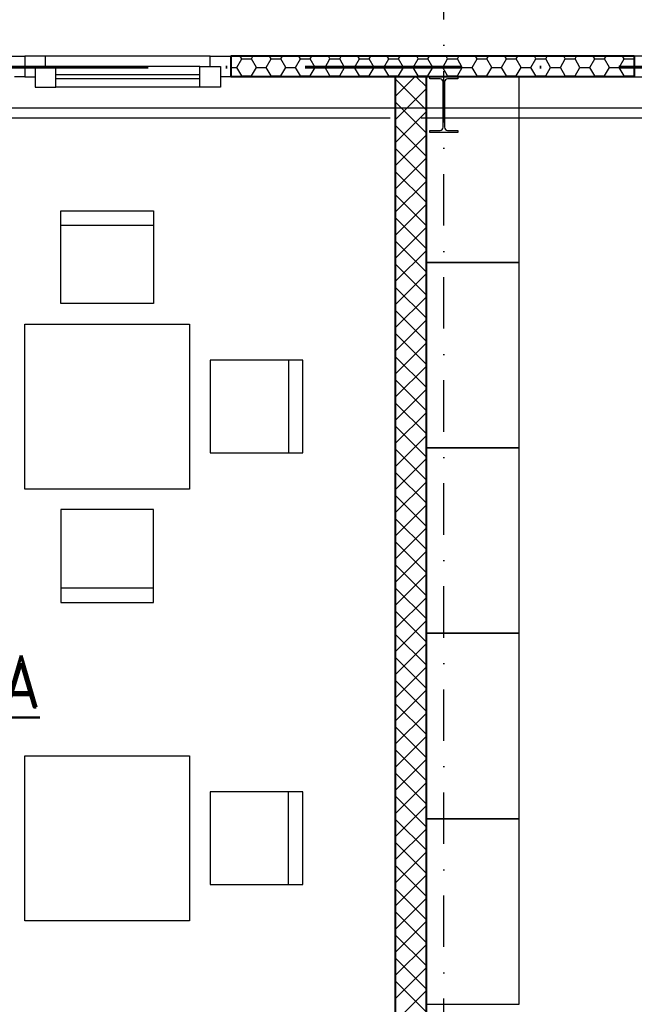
# Model space of a CAD drawing. Header units: millimetres. Extents: x 2886542 to 7567581, y -792623 to 134766.
# Tile 231 of 256: x 4799355 to 4802340, y -343454 to -338676. Entities that reach past the tile are written whole.
import ezdxf

# ---------------------------------------------------------------- set-up
doc = ezdxf.new("R2010")
doc.units = ezdxf.units.MM
doc.linetypes.add('DASHDOT', pattern=[1, 0.5, -0.25, 0, -0.25])
doc.linetypes.add('DASHDOTX2', pattern=[50.8, 25.4, -12.7, 0, -12.7])
doc.layers.add('CKPROSTUPY_NADROVINOU', color=7, linetype='DASHDOT', lineweight=25)
doc.layers.add('IN_NS_TLUSTA', color=1, linetype='Continuous', lineweight=40)
doc.layers.add('IN_NS_VYPLNE OTVORU', color=16, linetype='Continuous')
doc.layers.add('požárničina', color=10, linetype='Continuous')
doc.styles.add('ROMAND', font='romand.shx', dxfattribs={"width": 0.85})

msp = doc.modelspace()

# ---------------------------------------------------------------- linework, layer by layer
at = {"color": 0}
for p, q in [((4799555.4, -340053.4), (4799555.4, -339603.4)), ((4799555.4, -339603.4), (4800005.4, -339603.4)), ((4800005.4, -339603.4), (4800005.4, -340053.4)), ((4799555.4, -339673.4), (4800005.4, -339673.4)), ((4800005.4, -340053.4), (4799555.4, -340053.4)), ((4799380.4, -340953.4), (4799380.4, -340153.4)), ((4799380.4, -340153.4), (4800180.4, -340153.4)), ((4800180.4, -340153.4), (4800180.4, -340953.4)), ((4800280.4, -340328.4), (4800280.4, -340778.4)), ((4800730.4, -340328.4), (4800280.4, -340328.4)), ((4800660.4, -340328.4), (4800660.4, -340778.4)), ((4800730.4, -340778.4), (4800730.4, -340328.4)), ((4800280.4, -340778.4), (4800730.4, -340778.4)), ((4800180.4, -340953.4), (4799380.4, -340953.4)), ((4800005.4, -341053.4), (4799555.4, -341053.4)), ((4799555.4, -341053.4), (4799555.4, -341503.4)), ((4800005.4, -341503.4), (4800005.4, -341053.4)), ((4799555.4, -341433.4), (4800005.4, -341433.4)), ((4799555.4, -341503.4), (4800005.4, -341503.4)), ((4799380.4, -342248.2), (4800180.4, -342248.2)), ((4799380.4, -343048.2), (4799380.4, -342248.2)), ((4800180.4, -342248.2), (4800180.4, -343048.2)), ((4800280.4, -342423.2), (4800280.4, -342873.2)), ((4800730.4, -342423.2), (4800280.4, -342423.2)), ((4800660.4, -342873.2), (4800660.4, -342423.2)), ((4800730.4, -342873.2), (4800730.4, -342423.2)), ((4800280.4, -342873.2), (4800730.4, -342873.2)), ((4800180.4, -343048.2), (4799380.4, -343048.2))]:
    msp.add_line(p, q, dxfattribs=at)
at = {"layer": 'CKPROSTUPY_NADROVINOU', "color": 0, "ltscale": 500}
msp.add_line((4801415.4, -361679.5), (4801415.4, -334462.1), dxfattribs=at)
at = {"layer": 'IN_NS_TLUSTA', "color": 0}
for p, q in [((4802340.4, -338853.4), (4800380.4, -338853.4)), ((4800380.4, -338853.4), (4800380.4, -338953.4)), ((4802340.4, -338853.4), (4802340.4, -338953.4)), ((4802340.4, -338953.4), (4800380.4, -338953.4)), ((4801180.4, -345153.4), (4801180.4, -338953.4)), ((4801330.4, -345153.4), (4801330.4, -338953.4))]:
    msp.add_line(p, q, dxfattribs=at)
at = {"layer": 'IN_NS_VYPLNE OTVORU', "color": 0}
for p, q in [((4799280.4, -338853.4), (4799380.4, -338853.4)), ((4800280.4, -338853.4), (4799380.4, -338853.4)), ((4799480.4, -338853.4), (4799380.4, -338853.4)), ((4799380.4, -338853.4), (4799380.4, -338953.4)), ((4799380.4, -338853.4), (4799380.4, -338953.4)), ((4799480.4, -338903.4), (4799480.4, -338853.4)), ((4800280.4, -338903.4), (4800280.4, -338853.4)), ((4800280.4, -338853.4), (4800380.4, -338853.4)), ((4800380.4, -338853.4), (4800380.4, -338953.4)), ((4800409.7, -338907.4), (4800433.5, -338866.1)), ((4800433.5, -338866.1), (4800426.1, -338853.4)), ((4800433.5, -338866.1), (4800481.1, -338866.1)), ((4800481.1, -338866.1), (4800488.5, -338853.4)), ((4800504.9, -338907.4), (4800481.1, -338866.1)), ((4800552.5, -338907.4), (4800576.4, -338866.1)), ((4800576.4, -338866.1), (4800569, -338853.4)), ((4800576.4, -338866.1), (4800624, -338866.1)), ((4800624, -338866.1), (4800631.3, -338853.4)), ((4800647.8, -338907.4), (4800624, -338866.1)), ((4800695.4, -338907.4), (4800719.2, -338866.1)), ((4800719.2, -338866.1), (4800711.9, -338853.4)), ((4800719.2, -338866.1), (4800766.9, -338866.1)), ((4800766.9, -338866.1), (4800774.2, -338853.4)), ((4800790.7, -338907.4), (4800766.9, -338866.1)), ((4800838.3, -338907.4), (4800862.1, -338866.1)), ((4800862.1, -338866.1), (4800854.7, -338853.4)), ((4800862.1, -338866.1), (4800909.7, -338866.1)), ((4800909.7, -338866.1), (4800917.1, -338853.4)), ((4800933.5, -338907.4), (4800909.7, -338866.1)), ((4800981.2, -338907.4), (4801005, -338866.1)), ((4801005, -338866.1), (4800997.6, -338853.4)), ((4801005, -338866.1), (4801052.6, -338866.1)), ((4801052.6, -338866.1), (4801060, -338853.4)), ((4801076.4, -338907.4), (4801052.6, -338866.1)), ((4801124, -338907.4), (4801147.9, -338866.1)), ((4801147.9, -338866.1), (4801140.5, -338853.4)), ((4801147.9, -338866.1), (4801195.5, -338866.1)), ((4801195.5, -338866.1), (4801202.8, -338853.4)), ((4801219.3, -338907.4), (4801195.5, -338866.1)), ((4801266.9, -338907.4), (4801290.7, -338866.1)), ((4801290.7, -338866.1), (4801283.4, -338853.4)), ((4801290.7, -338866.1), (4801338.4, -338866.1)), ((4801338.4, -338866.1), (4801345.7, -338853.4)), ((4801362.2, -338907.4), (4801338.4, -338866.1)), ((4801409.8, -338907.4), (4801433.6, -338866.1)), ((4801433.6, -338866.1), (4801426.2, -338853.4)), ((4801433.6, -338866.1), (4801481.2, -338866.1)), ((4801481.2, -338866.1), (4801488.6, -338853.4)), ((4801505, -338907.4), (4801481.2, -338866.1)), ((4801552.7, -338907.4), (4801576.5, -338866.1)), ((4801576.5, -338866.1), (4801569.1, -338853.4)), ((4801576.5, -338866.1), (4801624.1, -338866.1)), ((4801624.1, -338866.1), (4801631.5, -338853.4)), ((4801647.9, -338907.4), (4801624.1, -338866.1)), ((4801695.5, -338907.4), (4801719.4, -338866.1)), ((4801719.4, -338866.1), (4801712, -338853.4)), ((4801719.4, -338866.1), (4801767, -338866.1)), ((4801767, -338866.1), (4801774.3, -338853.4)), ((4801790.8, -338907.4), (4801767, -338866.1)), ((4801838.4, -338907.4), (4801862.2, -338866.1)), ((4801862.2, -338866.1), (4801854.9, -338853.4)), ((4801862.2, -338866.1), (4801909.9, -338866.1)), ((4801909.9, -338866.1), (4801917.2, -338853.4)), ((4801933.7, -338907.4), (4801909.9, -338866.1)), ((4801981.3, -338907.4), (4802005.1, -338866.1)), ((4802005.1, -338866.1), (4801997.8, -338853.4)), ((4802005.1, -338866.1), (4802052.7, -338866.1)), ((4802052.7, -338866.1), (4802060.1, -338853.4)), ((4802076.5, -338907.4), (4802052.7, -338866.1)), ((4802124.2, -338907.4), (4802148, -338866.1)), ((4802148, -338866.1), (4802140.6, -338853.4)), ((4802148, -338866.1), (4802195.6, -338866.1)), ((4802195.6, -338866.1), (4802203, -338853.4)), ((4802219.4, -338907.4), (4802195.6, -338866.1)), ((4802267, -338907.4), (4802290.9, -338866.1)), ((4802290.9, -338866.1), (4802283.5, -338853.4)), ((4802290.9, -338866.1), (4802338.5, -338866.1)), ((4802338.5, -338866.1), (4802340.4, -338862.8)), ((4802340.4, -338869.4), (4802338.5, -338866.1)), ((4802440.4, -338853.4), (4802340.4, -338853.4)), ((4802340.4, -338853.4), (4802340.4, -338953.4)), ((4799530.4, -338903.4), (4799430.4, -338903.4)), ((4799430.4, -338903.4), (4799430.4, -339003.4)), ((4800230.4, -338903.4), (4799480.4, -338903.4)), ((4799530.4, -339003.4), (4799530.4, -338903.4)), ((4800230.4, -338903.4), (4800330.4, -338903.4)), ((4800230.4, -339003.4), (4800230.4, -338903.4)), ((4800330.4, -338903.4), (4800330.4, -339003.4)), ((4800380.4, -338907.4), (4800409.7, -338907.4)), ((4800433.5, -338948.6), (4800409.7, -338907.4)), ((4800481.1, -338948.6), (4800504.9, -338907.4)), ((4800504.9, -338907.4), (4800552.5, -338907.4)), ((4800576.4, -338948.6), (4800552.5, -338907.4)), ((4800624, -338948.6), (4800647.8, -338907.4)), ((4800647.8, -338907.4), (4800695.4, -338907.4)), ((4800719.2, -338948.6), (4800695.4, -338907.4)), ((4800766.9, -338948.6), (4800790.7, -338907.4)), ((4800790.7, -338907.4), (4800838.3, -338907.4)), ((4800862.1, -338948.6), (4800838.3, -338907.4)), ((4800909.7, -338948.6), (4800933.5, -338907.4)), ((4800933.5, -338907.4), (4800981.2, -338907.4)), ((4801005, -338948.6), (4800981.2, -338907.4)), ((4801052.6, -338948.6), (4801076.4, -338907.4)), ((4801076.4, -338907.4), (4801124, -338907.4)), ((4801147.9, -338948.6), (4801124, -338907.4)), ((4801195.5, -338948.6), (4801219.3, -338907.4)), ((4801219.3, -338907.4), (4801266.9, -338907.4)), ((4801290.7, -338948.6), (4801266.9, -338907.4)), ((4801338.4, -338948.6), (4801362.2, -338907.4)), ((4801362.2, -338907.4), (4801409.8, -338907.4)), ((4801433.6, -338948.6), (4801409.8, -338907.4)), ((4801481.2, -338948.6), (4801505, -338907.4)), ((4801505, -338907.4), (4801552.7, -338907.4)), ((4801576.5, -338948.6), (4801552.7, -338907.4)), ((4801624.1, -338948.6), (4801647.9, -338907.4)), ((4801647.9, -338907.4), (4801695.5, -338907.4)), ((4801719.4, -338948.6), (4801695.5, -338907.4)), ((4801767, -338948.6), (4801790.8, -338907.4)), ((4801790.8, -338907.4), (4801838.4, -338907.4)), ((4801862.2, -338948.6), (4801838.4, -338907.4)), ((4801909.9, -338948.6), (4801933.7, -338907.4)), ((4801933.7, -338907.4), (4801981.3, -338907.4)), ((4802005.1, -338948.6), (4801981.3, -338907.4)), ((4802052.7, -338948.6), (4802076.5, -338907.4)), ((4802076.5, -338907.4), (4802124.2, -338907.4)), ((4802148, -338948.6), (4802124.2, -338907.4)), ((4802195.6, -338948.6), (4802219.4, -338907.4)), ((4802219.4, -338907.4), (4802267, -338907.4)), ((4802290.9, -338948.6), (4802267, -338907.4)), ((4799380.4, -338953.4), (4799330.4, -338953.4)), ((4799380.4, -338953.4), (4799430.4, -338953.4)), ((4800230.4, -338943.4), (4799530.4, -338943.4)), ((4800380.4, -338953.4), (4800330.4, -338953.4)), ((4800430.7, -338953.4), (4800433.5, -338948.6)), ((4800433.5, -338948.6), (4800481.1, -338948.6)), ((4800483.9, -338953.4), (4800481.1, -338948.6)), ((4800573.6, -338953.4), (4800576.4, -338948.6)), ((4800576.4, -338948.6), (4800624, -338948.6)), ((4800626.7, -338953.4), (4800624, -338948.6)), ((4800716.5, -338953.4), (4800719.2, -338948.6)), ((4800719.2, -338948.6), (4800766.9, -338948.6)), ((4800769.6, -338953.4), (4800766.9, -338948.6)), ((4800859.4, -338953.4), (4800862.1, -338948.6)), ((4800862.1, -338948.6), (4800909.7, -338948.6)), ((4800912.5, -338953.4), (4800909.7, -338948.6)), ((4801002.2, -338953.4), (4801005, -338948.6)), ((4801005, -338948.6), (4801052.6, -338948.6)), ((4801055.4, -338953.4), (4801052.6, -338948.6)), ((4801145.1, -338953.4), (4801147.9, -338948.6)), ((4801147.9, -338948.6), (4801195.5, -338948.6)), ((4801180.4, -339047.5), (4801274.5, -338953.4)), ((4801198.2, -338953.4), (4801195.5, -338948.6)), ((4801330.4, -339002.2), (4801281.5, -338953.4)), ((4801288, -338953.4), (4801290.7, -338948.6)), ((4801290.7, -338948.6), (4801338.4, -338948.6)), ((4801341.1, -338953.4), (4801338.4, -338948.6)), ((4801347.9, -338963.6), (4801347.9, -338953.4)), ((4801347.9, -338953.4), (4801482.9, -338953.4)), ((4801430.9, -338953.4), (4801433.6, -338948.6)), ((4801433.6, -338948.6), (4801481.2, -338948.6)), ((4801484, -338953.4), (4801481.2, -338948.6)), ((4801482.9, -338953.4), (4801482.9, -338963.6)), ((4801573.7, -338953.4), (4801576.5, -338948.6)), ((4801576.5, -338948.6), (4801624.1, -338948.6)), ((4801626.9, -338953.4), (4801624.1, -338948.6)), ((4801716.6, -338953.4), (4801719.4, -338948.6)), ((4801719.4, -338948.6), (4801767, -338948.6)), ((4801769.7, -338953.4), (4801767, -338948.6)), ((4801859.5, -338953.4), (4801862.2, -338948.6)), ((4801862.2, -338948.6), (4801909.9, -338948.6)), ((4801912.6, -338953.4), (4801909.9, -338948.6)), ((4802002.4, -338953.4), (4802005.1, -338948.6)), ((4802005.1, -338948.6), (4802052.7, -338948.6)), ((4802055.5, -338953.4), (4802052.7, -338948.6)), ((4802145.2, -338953.4), (4802148, -338948.6)), ((4802148, -338948.6), (4802195.6, -338948.6)), ((4802198.4, -338953.4), (4802195.6, -338948.6)), ((4802288.1, -338953.4), (4802290.9, -338948.6)), ((4802290.9, -338948.6), (4802338.5, -338948.6)), ((4802338.5, -338948.6), (4802340.4, -338945.3)), ((4802340.4, -338951.9), (4802338.5, -338948.6)), ((4802340.4, -338953.4), (4802390.4, -338953.4)), ((4799430.4, -339003.4), (4799530.4, -339003.4)), ((4800230.4, -338963.4), (4799530.4, -338963.4)), ((4800230.4, -339003.4), (4799530.4, -339003.4)), ((4800330.4, -339003.4), (4800230.4, -339003.4)), ((4801330.4, -339114.5), (4801180.4, -338964.5)), ((4801397.1, -338963.6), (4801347.9, -338963.6)), ((4801412.1, -339198.2), (4801412.1, -338978.6)), ((4801418.7, -338978.6), (4801418.7, -339198.2)), ((4801482.9, -338963.6), (4801433.7, -338963.6)), ((4801180.4, -339159.7), (4801330.4, -339009.7)), ((4801330.4, -339226.7), (4801180.4, -339076.7)), ((4801180.4, -339272), (4801330.4, -339122)), ((4801155.4, -339153.4), (4796580.4, -339153.4)), ((4801330.4, -339339), (4801180.4, -339189)), ((4807350.4, -339153.4), (4801305.4, -339153.4)), ((4801180.4, -339384.2), (4801330.4, -339234.2)), ((4801347.9, -339223.4), (4801347.9, -339213.2)), ((4801347.9, -339213.2), (4801397.1, -339213.2)), ((4801482.9, -339223.4), (4801347.9, -339223.4)), ((4801433.7, -339213.2), (4801482.9, -339213.2)), ((4801482.9, -339213.2), (4801482.9, -339223.4)), ((4801330.4, -339451.3), (4801180.4, -339301.3)), ((4801180.4, -339496.5), (4801330.4, -339346.5)), ((4801330.4, -339563.5), (4801180.4, -339413.5)), ((4801180.4, -339608.7), (4801330.4, -339458.7)), ((4801330.4, -339675.8), (4801180.4, -339525.8)), ((4801180.4, -339721), (4801330.4, -339571)), ((4801330.4, -339788), (4801180.4, -339638)), ((4801180.4, -339833.2), (4801330.4, -339683.2)), ((4801330.4, -339900.3), (4801180.4, -339750.3)), ((4801180.4, -339945.5), (4801330.4, -339795.5)), ((4801330.4, -340012.5), (4801180.4, -339862.5)), ((4801180.4, -340057.7), (4801330.4, -339907.7)), ((4801330.4, -340124.8), (4801180.4, -339974.8)), ((4801180.4, -340170), (4801330.4, -340020)), ((4801330.4, -340237), (4801180.4, -340087)), ((4801180.4, -340282.3), (4801330.4, -340132.3)), ((4801330.4, -340349.3), (4801180.4, -340199.3)), ((4801180.4, -340394.5), (4801330.4, -340244.5)), ((4801330.4, -340461.5), (4801180.4, -340311.5)), ((4801180.4, -340506.8), (4801330.4, -340356.8)), ((4801330.4, -340573.8), (4801180.4, -340423.8)), ((4801180.4, -340619), (4801330.4, -340469)), ((4801330.4, -340686), (4801180.4, -340536)), ((4801180.4, -340731.3), (4801330.4, -340581.3)), ((4801330.4, -340798.3), (4801180.4, -340648.3)), ((4801180.4, -340843.5), (4801330.4, -340693.5)), ((4801330.4, -340910.5), (4801180.4, -340760.5)), ((4801180.4, -340955.8), (4801330.4, -340805.8)), ((4801330.4, -341022.8), (4801180.4, -340872.8)), ((4801180.4, -341068), (4801330.4, -340918)), ((4801330.4, -341135.1), (4801180.4, -340985.1)), ((4801180.4, -341180.3), (4801330.4, -341030.3)), ((4801330.4, -341247.3), (4801180.4, -341097.3)), ((4801180.4, -341292.5), (4801330.4, -341142.5)), ((4801330.4, -341359.6), (4801180.4, -341209.6)), ((4801180.4, -341404.8), (4801330.4, -341254.8)), ((4801330.4, -341471.8), (4801180.4, -341321.8)), ((4801180.4, -341517), (4801330.4, -341367)), ((4801330.4, -341584.1), (4801180.4, -341434.1)), ((4801180.4, -341629.3), (4801330.4, -341479.3)), ((4801330.4, -341696.3), (4801180.4, -341546.3)), ((4801180.4, -341741.5), (4801330.4, -341591.5)), ((4801330.4, -341808.6), (4801180.4, -341658.6)), ((4801180.4, -341853.8), (4801330.4, -341703.8)), ((4801330.4, -341920.8), (4801180.4, -341770.8)), ((4801180.4, -341966.1), (4801330.4, -341816.1)), ((4801330.4, -342033.1), (4801180.4, -341883.1)), ((4801180.4, -342078.3), (4801330.4, -341928.3)), ((4801330.4, -342145.3), (4801180.4, -341995.3)), ((4801180.4, -342190.6), (4801330.4, -342040.6)), ((4801330.4, -342257.6), (4801180.4, -342107.6)), ((4801180.4, -342302.8), (4801330.4, -342152.8)), ((4801330.4, -342369.8), (4801180.4, -342219.8)), ((4801180.4, -342415.1), (4801330.4, -342265.1)), ((4801330.4, -342482.1), (4801180.4, -342332.1)), ((4801180.4, -342527.3), (4801330.4, -342377.3)), ((4801330.4, -342594.3), (4801180.4, -342444.3)), ((4801180.4, -342639.6), (4801330.4, -342489.6)), ((4801330.4, -342706.6), (4801180.4, -342556.6)), ((4801180.4, -342751.8), (4801330.4, -342601.8)), ((4801330.4, -342818.9), (4801180.4, -342668.9)), ((4801180.4, -342864.1), (4801330.4, -342714.1)), ((4801330.4, -342931.1), (4801180.4, -342781.1)), ((4801180.4, -342976.3), (4801330.4, -342826.3)), ((4801330.4, -343043.4), (4801180.4, -342893.4)), ((4801180.4, -343088.6), (4801330.4, -342938.6)), ((4801330.4, -343155.6), (4801180.4, -343005.6)), ((4801180.4, -343200.8), (4801330.4, -343050.8)), ((4801330.4, -343267.9), (4801180.4, -343117.9)), ((4801180.4, -343313.1), (4801330.4, -343163.1)), ((4801330.4, -343380.1), (4801180.4, -343230.1)), ((4801180.4, -343425.3), (4801330.4, -343275.3)), ((4801330.4, -343492.4), (4801180.4, -343342.4)), ((4801180.4, -343537.6), (4801330.4, -343387.6))]:
    msp.add_line(p, q, dxfattribs=at)
at = {"layer": 'IN_NS_VYPLNE OTVORU', "color": 0, "ltscale": 10}
for p, q in [((4801780.4, -338953.4), (4801330.4, -338953.4)), ((4801330.4, -338953.4), (4801330.4, -339853.4)), ((4801780.4, -339853.4), (4801780.4, -338953.4)), ((4801780.4, -339853.4), (4801330.4, -339853.4)), ((4801330.4, -339853.4), (4801330.4, -340753.4)), ((4801330.4, -339853.4), (4801780.4, -339853.4)), ((4801780.4, -340753.4), (4801780.4, -339853.4)), ((4801330.4, -340753.4), (4801780.4, -340753.4)), ((4801780.4, -340753.4), (4801330.4, -340753.4)), ((4801330.4, -340753.4), (4801330.4, -341653.4)), ((4801780.4, -341653.4), (4801780.4, -340753.4)), ((4801780.4, -341653.4), (4801330.4, -341653.4)), ((4801330.4, -341653.4), (4801330.4, -342553.4)), ((4801330.4, -341653.4), (4801780.4, -341653.4)), ((4801780.4, -342553.4), (4801780.4, -341653.4)), ((4801780.4, -342553.4), (4801330.4, -342553.4)), ((4801330.4, -342553.4), (4801330.4, -343453.4)), ((4801330.4, -342553.4), (4801780.4, -342553.4)), ((4801780.4, -343453.4), (4801780.4, -342553.4)), ((4801330.4, -343453.4), (4801780.4, -343453.4))]:
    msp.add_line(p, q, dxfattribs=at)
at = {"layer": 'IN_NS_VYPLNE OTVORU', "color": 0, "ltscale": 1000}
msp.add_line((4743509.4, -339103.4), (4807982.6, -339103.4), dxfattribs=at)
at = {"layer": 'IN_NS_VYPLNE OTVORU', "color": 0}
for centre, start, end in [((4801397.1, -338978.6), 0, 90), ((4801433.7, -338978.6), 90, 180), ((4801397.1, -339198.2), 270, 360), ((4801433.7, -339198.2), 180, 270)]:
    msp.add_arc(centre, 15, start, end, dxfattribs=at)
at = {"layer": 'požárničina', "linetype": 'DASHDOTX2', "lineweight": 60, "ltscale": 30}
msp.add_line((4807599.9, -338906.5), (4747852.2, -338906.5), dxfattribs=at)

# ---------------------------------------------------------------- texts
at = {"layer": 'IN_NS_VYPLNE OTVORU', "color": 0, "linetype": 'Continuous', "lineweight": 50, "style": 'ROMAND', "width": 0.85}
msp.add_text('%%USVAČINÁRNA', height=250, dxfattribs=at).set_placement((4797686.6, -342012.1))

doc.saveas('drawing.dxf')
